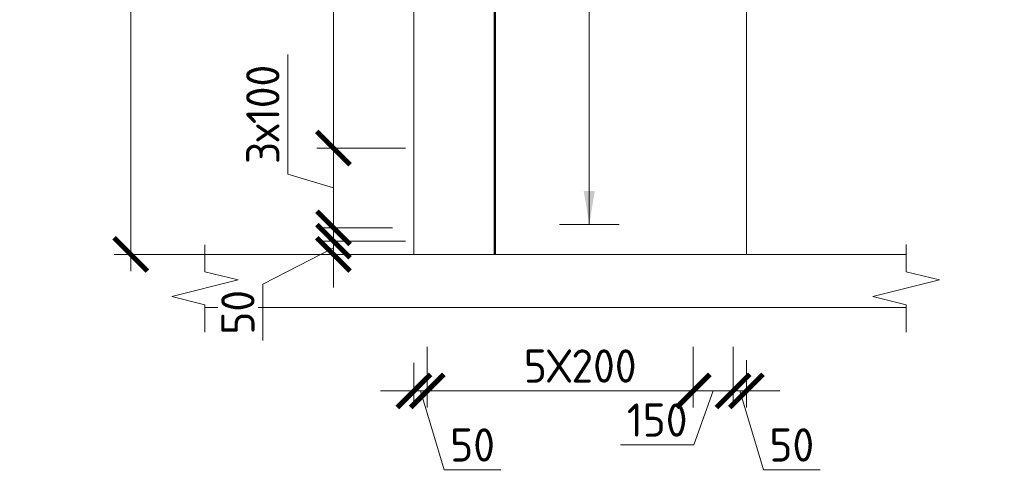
# Model space of a CAD drawing. Header units: millimetres. Extents: x 263826 to 1718326, y -423071 to 70137.
# Tile 113 of 256: x 501636 to 509039, y -261676 to -258271. Entities that reach past the tile are written whole.
import ezdxf
from ezdxf.enums import TextEntityAlignment as Align

# ---------------------------------------------------------------- set-up
doc = ezdxf.new("R2010")
doc.units = ezdxf.units.MM
doc.set_wipeout_variables(frame=1)
doc.linetypes.add('01 Штриховая _4 мм_', pattern=[6, 3.5, -2.5])
for name, color, linetype, lineweight in [('AF_Perekritie', 90, 'Continuous', 18), ('AF_Stena', 90, 'Continuous', 18), ('KR_Fundament', 253, 'Continuous', 18), ('АрмСтер', 2, 'Continuous', 50), ('размер', 1, 'Continuous', 25), ('РАЗМЕРЫ', 1, 'Continuous', 9), ('Текст', 7, 'Continuous', 25)]:
    doc.layers.add(name, color=color, linetype=linetype, lineweight=lineweight)
doc.layers.add('PDF7_Text', color=7, linetype='Continuous')
doc.layers.add('АрмСтер_атрибуты', color=2, linetype='Continuous', lineweight=0, plot=False)
doc.styles.add('GOST-2.304_Type-B', font='GOST_Common.ttf')
doc.styles.add('PDF Times New Roman', font='times.ttf')
doc.styles.get("Standard").update_dxf_attribs({"font": 'arial.ttf'})
doc.styles.add('Аннотативный', font='arial.ttf')
doc.styles.add('ГОСТ', font='GOST_Common.ttf')
doc.dimstyles.new('мой 25', dxfattribs={"dimscale": 100, "dimtxt": 2.5, "dimasz": 2.5, "dimexe": 1.25, "dimexo": 0.625, "dimtad": 1, "dimdec": 0, "dimlfac": 0.5, "dimtxsty": 'GOST-2.304_Type-B', "dimblk": 'ARCHTICK', "dimcen": 2.5, "dimdle": 1.25, "dimaunit": 1, "dimadec": 1, "dimazin": 2, "dimtfac": 1, "dimtdec": 0, "dimtmove": 1, "dimatfit": 3, "dimfxl": 6, "dimfxlon": 1, "dimtfill": 1, "dimlwd": -1, "dimlwe": -1, "dimarcsym": 0})

# ---------------------------------------------------------------- blocks, each defined once
blk = doc.blocks.new('_ArchTick')
at = {"color": 0, "linetype": 'ByBlock', "const_width": 0.15}
blk.add_lwpolyline([(-0.5, -0.5), (0.5, 0.5)], dxfattribs=at)
blk = doc.blocks.new('*D762')
at = {"layer": 'DEFPOINTS', "color": 0, "transparency": 16777216}
for p in [(504700.1, -260669.2), (506700.1, -260669.2), (504700.1, -261063.9)]:
    blk.add_point(p, dxfattribs=at)
at = {"layer": 'РАЗМЕРЫ', "color": 0, "linetype": 'Continuous', "transparency": 16777216}
for p, q in [((504700.1, -260731.7), (504700.1, -261188.9)), ((506700.1, -260731.7), (506700.1, -261188.9)), ((506825.1, -261063.9), (504575.1, -261063.9))]:
    blk.add_line(p, q, dxfattribs=at)
at = {"layer": 'РАЗМЕРЫ', "color": 0, "transparency": 16777216, "xscale": 250, "yscale": 250, "zscale": 250, "rotation": 180}
blk.add_blockref('_ArchTick', (504700.1, -261063.9), dxfattribs=at)
at = {"layer": 'РАЗМЕРЫ', "color": 0, "transparency": 16777216, "xscale": 250, "yscale": 250, "zscale": 250}
blk.add_blockref('_ArchTick', (506700.1, -261063.9), dxfattribs=at)
at = {"layer": 'РАЗМЕРЫ', "color": 0, "lineweight": 0, "transparency": 16777216, "insert": (505850.1, -260876.4), "char_height": 250, "attachment_point": 5, "style": 'GOST-2.304_Type-B', "bg_fill": 3, "box_fill_scale": 1.1, "bg_fill_color": 256, "bg_fill_true_color": 13158600, "bg_fill_transparency": 0}
blk.add_mtext('5Х200', dxfattribs=at)
blk = doc.blocks.new('*D763')
at = {"layer": 'DEFPOINTS', "color": 0, "transparency": 16777216}
for p in [(504600.1, -260436.7, 1440), (504700.1, -260872.6), (504600.1, -261063.9)]:
    blk.add_point(p, dxfattribs=at)
at = {"layer": 'РАЗМЕРЫ', "color": 0, "linetype": 'Continuous', "transparency": 16777216}
for p, q in [((504600.1, -260853.3), (504600.1, -261188.9)), ((504700.1, -260935.1), (504700.1, -261188.9)), ((504600.1, -261063.9), (504350.1, -261063.9)), ((504700.1, -261063.9), (504600.1, -261063.9)), ((504700.1, -261063.9), (504600.1, -261063.9)), ((504650.1, -261063.9), (504828.3, -261657.7)), ((504700.1, -261063.9), (504950.1, -261063.9)), ((504828.3, -261657.7), (505253.3, -261657.7))]:
    blk.add_line(p, q, dxfattribs=at)
at = {"layer": 'РАЗМЕРЫ', "color": 0, "transparency": 16777216, "xscale": 250, "yscale": 250, "zscale": 250}
blk.add_blockref('_ArchTick', (504600.1, -261063.9), dxfattribs=at)
at = {"layer": 'РАЗМЕРЫ', "color": 0, "transparency": 16777216, "xscale": 250, "yscale": 250, "zscale": 250, "rotation": 180}
blk.add_blockref('_ArchTick', (504700.1, -261063.9), dxfattribs=at)
at = {"layer": 'РАЗМЕРЫ', "color": 0, "lineweight": 0, "transparency": 16777216, "insert": (505040.8, -261470.2), "char_height": 250, "attachment_point": 5, "style": 'GOST-2.304_Type-B', "bg_fill": 3, "box_fill_scale": 1.1, "bg_fill_color": 256, "bg_fill_true_color": 13158600, "bg_fill_transparency": 0}
blk.add_mtext('50', dxfattribs=at)
blk = doc.blocks.new('*D764')
at = {"layer": 'DEFPOINTS', "color": 0, "transparency": 16777216}
for p in [(506700.1, -260669.2), (507000.1, -260669.2), (507000.1, -261063.9)]:
    blk.add_point(p, dxfattribs=at)
at = {"layer": 'РАЗМЕРЫ', "color": 0, "linetype": 'Continuous', "transparency": 16777216}
for p, q in [((506700.1, -260731.7), (506700.1, -261188.9)), ((507000.1, -260731.7), (507000.1, -261188.9)), ((506575.1, -261063.9), (507125.1, -261063.9)), ((506850.1, -261063.9), (506704.1, -261470.2)), ((506704.1, -261470.2), (506154.1, -261470.2))]:
    blk.add_line(p, q, dxfattribs=at)
at = {"layer": 'РАЗМЕРЫ', "color": 0, "transparency": 16777216, "xscale": 250, "yscale": 250, "zscale": 250}
blk.add_blockref('_ArchTick', (507000.1, -261063.9), dxfattribs=at)
at = {"layer": 'РАЗМЕРЫ', "color": 0, "lineweight": 0, "transparency": 16777216, "insert": (506429.1, -261282.7), "char_height": 250, "attachment_point": 5, "style": 'GOST-2.304_Type-B', "bg_fill": 3, "box_fill_scale": 1.1, "bg_fill_color": 256, "bg_fill_true_color": 13158600, "bg_fill_transparency": 0}
blk.add_mtext('150', dxfattribs=at)
at = {"layer": 'РАЗМЕРЫ', "color": 0, "transparency": 16777216, "xscale": 250, "yscale": 250, "zscale": 250, "rotation": 180}
blk.add_blockref('_ArchTick', (506700.1, -261063.9), dxfattribs=at)
blk = doc.blocks.new('*D765')
at = {"layer": 'DEFPOINTS', "color": 0, "transparency": 16777216}
for p in [(507000.1, -260669.2), (507100.1, -260769.2), (507100.1, -261063.9)]:
    blk.add_point(p, dxfattribs=at)
at = {"layer": 'РАЗМЕРЫ', "color": 0, "linetype": 'Continuous', "transparency": 16777216}
for p, q in [((507000.1, -260731.7), (507000.1, -261188.9)), ((507100.1, -260831.7), (507100.1, -261188.9)), ((507000.1, -261063.9), (506750.1, -261063.9)), ((507000.1, -261063.9), (507100.1, -261063.9)), ((507000.1, -261063.9), (507100.1, -261063.9)), ((507050.1, -261063.9), (507228.3, -261657.7)), ((507100.1, -261063.9), (507350.1, -261063.9)), ((507228.3, -261657.7), (507653.3, -261657.7))]:
    blk.add_line(p, q, dxfattribs=at)
at = {"layer": 'РАЗМЕРЫ', "color": 0, "transparency": 16777216, "xscale": 250, "yscale": 250, "zscale": 250}
blk.add_blockref('_ArchTick', (507000.1, -261063.9), dxfattribs=at)
at = {"layer": 'РАЗМЕРЫ', "color": 0, "transparency": 16777216, "xscale": 250, "yscale": 250, "zscale": 250, "rotation": 180}
blk.add_blockref('_ArchTick', (507100.1, -261063.9), dxfattribs=at)
at = {"layer": 'РАЗМЕРЫ', "color": 0, "lineweight": 0, "transparency": 16777216, "insert": (507440.8, -261470.2), "char_height": 250, "attachment_point": 5, "style": 'GOST-2.304_Type-B', "bg_fill": 3, "box_fill_scale": 1.1, "bg_fill_color": 256, "bg_fill_true_color": 13158600, "bg_fill_transparency": 0}
blk.add_mtext('50', dxfattribs=at)
blk = doc.blocks.new('*U60')
at = {"layer": 'РАЗМЕРЫ'}
for p, q in [((112.5, 1200), (-112.5, 1200)), ((112.5, -1400), (-112.5, -1400))]:
    blk.add_line(p, q, dxfattribs=at)
at = {"layer": 'РАЗМЕРЫ', "ltscale": 15}
blk.add_line((0, -1400), (0, 1200), dxfattribs=at)
at = {"layer": 'РАЗМЕРЫ'}
for points in [[(0, 1200), (20.9, 1074.8), (-20.9, 1074.8)], [(0, -1400), (20.9, -1274.8), (-20.9, -1274.8)]]:
    blk.add_solid(points, dxfattribs=at)
at = {"layer": 'АрмСтер_атрибуты', "color": 215, "ltscale": 15, "style": 'Аннотативный'}
for s, p in [('шаг', (51.4, -194.2)), ('n=', (51.4, -285.1)), ('Lр=', (50.2, -367.8))]:
    blk.add_text(s, height=50, dxfattribs=at).set_placement(p)
at = {"layer": 'АрмСтер_атрибуты', "style": 'Аннотативный', "flags": 8}
blk.add_attdef('ПОЗ', (110, 29.6), '', height=75, dxfattribs=at)
at = {"layer": 'АрмСтер_атрибуты', "flags": 9}
for tag, p in [('МАССА', (-1033.5, -10.5)), ('ОБОЗНАЧЕНИЕ', (-1033.5, -124.4))]:
    blk.add_attdef(tag, p, '', height=75, dxfattribs=at)
at = {"layer": 'АрмСтер_атрибуты', "color": 215, "style": 'Аннотативный'}
for tag, p, flags in [('ШАГ', (190.9, -194.2), 10), ('КОЛ', (138, -285.1), 8), ('ШИРИНА', (172.9, -367.8), 8)]:
    blk.add_attdef(tag, p, '', height=50, dxfattribs=dict(at, flags=flags))
at = {"linetype": 'Continuous', "lineweight": 0}
blk.add_wipeout([(35, 0), (28.3, 20.6), (10.8, 33.3), (-10.8, 33.3), (-28.3, 20.6), (-35, 0), (-28.3, -20.6), (-10.8, -33.3), (10.8, -33.3), (28.3, -20.6)], dxfattribs=at)
at = {"color": 0, "linetype": 'ByBlock', "lineweight": -2, "ltscale": 100}
blk.add_line((-657.5, 0), (592.5, 0), dxfattribs=at)
at = {"layer": 'РАЗМЕРЫ'}
blk.add_circle((0, 0), 35, dxfattribs=at)
at = {"layer": 'АрмСтер_атрибуты', "style": 'Аннотативный', "flags": 8}
blk.add_attdef('НАИМЕНОВАНИЕ', text='', height=75, dxfattribs=at).set_placement((0, -29.3), align=Align.TOP_CENTER)
blk = doc.blocks.new('*U735')
at = {"color": 0, "linetype": 'ByBlock', "lineweight": -2, "ltscale": 100}
blk.add_line((-1780, 0), (2550, 0), dxfattribs=at)
at = {"layer": 'АрмСтер_атрибуты', "style": 'Аннотативный', "flags": 8}
blk.add_attdef('ПОЗ', (110, 29.6), '', height=75, dxfattribs=at)
at = {"layer": 'АрмСтер_атрибуты', "flags": 9}
for tag, p in [('МАССА', (-2096, -10.5)), ('ОБОЗНАЧЕНИЕ', (-2096, -124.4))]:
    blk.add_attdef(tag, p, '', height=75, dxfattribs=at)
at = {"layer": 'АрмСтер_атрибуты', "style": 'Аннотативный', "flags": 8}
blk.add_attdef('НАИМЕНОВАНИЕ', text='', height=75, dxfattribs=at).set_placement((0, -29.3), align=Align.TOP_CENTER)
at = {"layer": 'АрмСтер_атрибуты', "color": 215, "style": 'Аннотативный'}
for tag, p, flags in [('ШАГ', (190.9, -194.2), 10), ('КОЛ', (138, -285.1), 8), ('ШИРИНА', (172.9, -367.8), 8)]:
    blk.add_attdef(tag, p, '', height=50, dxfattribs=dict(at, flags=flags))
blk = doc.blocks.new('*D786')
at = {"layer": 'DEFPOINTS', "color": 0, "transparency": 16777216}
for p in [(503389.8, -254436.7), (502470.9, -260036.7), (503948.5, -260036.7)]:
    blk.add_point(p, dxfattribs=at)
at = {"layer": 'РАЗМЕРЫ', "color": 0, "linetype": 'Continuous', "transparency": 16777216}
for p, q in [((502470.9, -254311.7), (502470.9, -260161.7)), ((503070.9, -254436.7), (502345.9, -254436.7)), ((503070.9, -260036.7), (502345.9, -260036.7))]:
    blk.add_line(p, q, dxfattribs=at)
at = {"layer": 'РАЗМЕРЫ', "color": 0, "transparency": 16777216, "xscale": 250, "yscale": 250, "zscale": 250}
for p, rotation in [((502470.9, -254436.7), 90), ((502470.9, -260036.7), 270)]:
    blk.add_blockref('_ArchTick', p, dxfattribs=dict(at, rotation=rotation))
at = {"layer": 'РАЗМЕРЫ', "color": 0, "lineweight": 0, "transparency": 16777216, "insert": (502283.4, -257236.7), "char_height": 250, "attachment_point": 5, "rotation": 90, "style": 'GOST-2.304_Type-B', "bg_fill": 3, "box_fill_scale": 1.1, "bg_fill_color": 256, "bg_fill_true_color": 13158600, "bg_fill_transparency": 0}
blk.add_mtext('2800', dxfattribs=at)
blk = doc.blocks.new('*D769')
at = {"layer": 'DEFPOINTS', "color": 0, "transparency": 16777216}
for p in [(503995.4, -259936.9), (504600.1, -259936.9), (504600.1, -260036.7)]:
    blk.add_point(p, dxfattribs=at)
at = {"layer": 'РАЗМЕРЫ', "color": 0, "linetype": 'Continuous', "transparency": 16777216}
for p, q in [((503995.4, -259936.9), (503995.4, -259686.9)), ((504537.6, -259936.9), (503870.4, -259936.9)), ((503995.4, -260036.7), (503995.4, -259936.9)), ((503995.4, -260036.7), (503995.4, -259936.9)), ((503995.4, -259986.8), (503464.2, -260260.1)), ((504537.6, -260036.7), (503870.4, -260036.7)), ((503995.4, -260036.7), (503995.4, -260286.7)), ((503464.2, -260260.1), (503464.2, -260685.1))]:
    blk.add_line(p, q, dxfattribs=at)
at = {"layer": 'РАЗМЕРЫ', "color": 0, "transparency": 16777216, "xscale": 250, "yscale": 250, "zscale": 250}
for p, rotation in [((503995.4, -259936.9), 270), ((503995.4, -260036.7), 90)]:
    blk.add_blockref('_ArchTick', p, dxfattribs=dict(at, rotation=rotation))
at = {"layer": 'РАЗМЕРЫ', "color": 0, "lineweight": 0, "transparency": 16777216, "insert": (503276.7, -260472.6), "char_height": 250, "attachment_point": 5, "rotation": 90, "style": 'GOST-2.304_Type-B', "bg_fill": 3, "box_fill_scale": 1.1, "bg_fill_color": 256, "bg_fill_true_color": 13158600, "bg_fill_transparency": 0}
blk.add_mtext('50', dxfattribs=at)
blk = doc.blocks.new('*D774')
at = {"layer": 'DEFPOINTS', "color": 0, "transparency": 16777216}
for p in [(503995.4, -259936.9), (504600.1, -259936.9), (504600.1, -260036.7)]:
    blk.add_point(p, dxfattribs=at)
at = {"layer": 'РАЗМЕРЫ', "color": 0, "linetype": 'Continuous', "transparency": 16777216}
for p, q in [((503995.4, -259936.9), (503995.4, -259686.9)), ((504537.6, -259936.9), (503870.4, -259936.9)), ((503995.4, -260036.7), (503995.4, -259936.9)), ((503995.4, -260036.7), (503995.4, -259936.9)), ((503995.4, -259986.8), (503464.2, -260260.1)), ((504537.6, -260036.7), (503870.4, -260036.7)), ((503995.4, -260036.7), (503995.4, -260286.7)), ((503464.2, -260260.1), (503464.2, -260685.1))]:
    blk.add_line(p, q, dxfattribs=at)
at = {"layer": 'РАЗМЕРЫ', "color": 0, "transparency": 16777216, "xscale": 250, "yscale": 250, "zscale": 250}
for p, rotation in [((503995.4, -259936.9), 270), ((503995.4, -260036.7), 90)]:
    blk.add_blockref('_ArchTick', p, dxfattribs=dict(at, rotation=rotation))
at = {"layer": 'РАЗМЕРЫ', "color": 0, "lineweight": 0, "transparency": 16777216, "insert": (503276.7, -260472.6), "char_height": 250, "attachment_point": 5, "rotation": 90, "style": 'GOST-2.304_Type-B', "bg_fill": 3, "box_fill_scale": 1.1, "bg_fill_color": 256, "bg_fill_true_color": 13158600, "bg_fill_transparency": 0}
blk.add_mtext('50', dxfattribs=at)
blk = doc.blocks.new('штамп кж1.1')
at = {"layer": 'PDF7_Text', "insert": (410912, -84467.2), "char_height": 180, "width": 6881.019, "attachment_point": 7, "style": 'PDF Times New Roman'}
blk.add_mtext('\\pi1015.18152;Жилой дом со встроенными помещениями \\P\\pi311.27381;общественно-делового и коммерческого назначения на \\P\\pi667.38051;первом этаже здания и встроенно-пристроенным \\P\\pi874.76335;поликлиническим учреждением (поз. 2.2-2.3)', dxfattribs=at)
at = {"layer": 'Текст', "color": 7, "insert": (411117.5, -81801.3), "char_height": 250, "attachment_point": 1, "style": 'ГОСТ'}
blk.add_mtext_dynamic_manual_height_columns('\\pi594.35517;{\\fTimes New Roman|b0|i0|c204|p18;\\C256;Строительство жилого комплекса со  встроенными помещениями \\P\\pi1441.86779;общественного-делового, коммерческого назначения и \\P\\pi41.3631;поликлиническим учреждением по адресу: г. Чита, ул. 1-я Коллективная}', width=11543.072, gutter_width=12.5, heights=[0], dxfattribs=at)
blk = doc.blocks.new('*D1747')
at = {"layer": 'DEFPOINTS', "color": 0, "transparency": 16777216}
for p in [(503995.4, -259237), (504600.1, -259237), (504501.1, -259837)]:
    blk.add_point(p, dxfattribs=at)
at = {"layer": 'РАЗМЕРЫ', "color": 0, "linetype": 'Continuous', "transparency": 16777216}
for p, q in [((503651.7, -259433.9), (503651.7, -258533.9)), ((503995.4, -259962), (503995.4, -259112)), ((504537.6, -259237), (503870.4, -259237)), ((503995.4, -259537), (503651.7, -259433.9)), ((504438.6, -259837), (503870.4, -259837))]:
    blk.add_line(p, q, dxfattribs=at)
at = {"layer": 'РАЗМЕРЫ', "color": 0, "transparency": 16777216, "xscale": 250, "yscale": 250, "zscale": 250}
for p, rotation in [((503995.4, -259237), 90), ((503995.4, -259837), 270)]:
    blk.add_blockref('_ArchTick', p, dxfattribs=dict(at, rotation=rotation))
at = {"layer": 'РАЗМЕРЫ', "color": 0, "lineweight": 0, "transparency": 16777216, "insert": (503464.2, -258983.9), "char_height": 250, "attachment_point": 5, "rotation": 90, "style": 'GOST-2.304_Type-B', "bg_fill": 3, "box_fill_scale": 1.1, "bg_fill_color": 256, "bg_fill_true_color": 13158600, "bg_fill_transparency": 0}
blk.add_mtext('3х100', dxfattribs=at)
blk = doc.blocks.new('*D1748')
at = {"layer": 'DEFPOINTS', "color": 0, "transparency": 16777216}
for p in [(503995.4, -254846.9), (504660.1, -254846.9), (504569.5, -259237)]:
    blk.add_point(p, dxfattribs=at)
at = {"layer": 'РАЗМЕРЫ', "color": 0, "linetype": 'Continuous', "transparency": 16777216}
for p, q in [((503995.4, -259362), (503995.4, -254721.9)), ((504595.4, -254846.9), (503870.4, -254846.9)), ((504507, -259237), (503870.4, -259237))]:
    blk.add_line(p, q, dxfattribs=at)
at = {"layer": 'РАЗМЕРЫ', "color": 0, "transparency": 16777216, "xscale": 250, "yscale": 250, "zscale": 250}
for p, rotation in [((503995.4, -254846.9), 90), ((503995.4, -259237), 270)]:
    blk.add_blockref('_ArchTick', p, dxfattribs=dict(at, rotation=rotation))
at = {"layer": 'РАЗМЕРЫ', "color": 0, "lineweight": 0, "transparency": 16777216, "insert": (503807.9, -257042), "char_height": 250, "attachment_point": 5, "rotation": 90, "style": 'GOST-2.304_Type-B', "bg_fill": 3, "box_fill_scale": 1.1, "bg_fill_color": 256, "bg_fill_true_color": 13158600, "bg_fill_transparency": 0}
blk.add_mtext('11х200', dxfattribs=at)

msp = doc.modelspace()

# ---------------------------------------------------------------- linework, layer by layer
at = {"layer": 'AF_Perekritie', "linetype": '01 Штриховая _4 мм_', "lineweight": 9}
for p, q in [((508220.29698, -260036.73124, 3100), (508301.65335, -260036.73124, 3100)), ((508301.65335, -260436.73124, 3100), (508220.29698, -260436.73124, 3100))]:
    msp.add_line(p, q, dxfattribs=at)
at = {"layer": 'AF_Stena', "lineweight": 0}
for p, q in [((504600.14787, -254436.73124, 3100), (504600.14787, -260036.73124, 3100)), ((507100.14787, -260036.73124, 3100), (507100.14787, -254436.73124, 3100))]:
    msp.add_line(p, q, dxfattribs=at)
at = {"layer": 'AF_Stena', "lineweight": 20, "elevation": 3100}
for points in [[(508301.65335, -260111.73124), (508301.65335, -259961.73124)], [(508301.65335, -260111.73124), (508301.65335, -260166.73144)], [(508301.65335, -260166.73144), (508551.65335, -260229.23144)], [(503279.3688, -260229.23144), (502779.3688, -260354.23144)], [(508551.65335, -260229.23144), (508051.65335, -260354.23144)], [(502779.3688, -260354.23144), (503029.3688, -260416.73144)], [(503029.3688, -260416.73144), (503029.3688, -260471.73164)], [(508051.65335, -260354.23144), (508301.65335, -260416.73144)], [(508301.65335, -260416.73144), (508301.65335, -260471.73164)], [(503029.3688, -260471.73164), (503029.3688, -260621.73164)], [(508301.65335, -260471.73164), (508301.65335, -260621.73164)]]:
    msp.add_lwpolyline(points, dxfattribs=at)
at = {"layer": 'АрмСтер', "ltscale": 15}
msp.add_line((505207.98668, -260036.73124, 3100), (505207.98668, -251376.73124, 3100), dxfattribs=at)

# ---------------------------------------------------------------- dimensions: what is measured, and where the dimension line sits
at = {"layer": 'РАЗМЕРЫ', "color": 146, "lineweight": 0, "true_color": 0x006272}
dim = msp.add_linear_dim(base=(504700.14787, -261063.94436, 1660.00001), p1=(506700.14787, -260669.17682, 1660.00001), p2=(504700.14787, -260669.17682, 1660.00001), angle=180, text='5Х200', dimstyle='мой 25', dxfattribs=at)
dim.commit()
dim.dimension.update_dxf_attribs({"geometry": '*D762', "text_midpoint": (505850.14787, -261063.94436, 1660.00001), "dimtype": 160})

# ---------------------------------------------------------------- next in the draw order: block references
at = {"layer": 'АрмСтер', "ltscale": 15}
ref = msp.add_blockref('*U60', (505918.56524, -257011.11209, 3100), dxfattribs=dict(at, xscale=2, yscale=2, zscale=2))
ref.add_attrib('НАИМЕНОВАНИЕ', '24-A-III, L=2500', dxfattribs={"layer": 'АрмСтер_атрибуты', "height": 150, "style": 'Аннотативный', "flags": 8}).set_placement((505918.56524, -257069.78977, 3100), align=Align.TOP_CENTER)
ref.add_attrib('КОЛ', '27.0', (506194.66285, -257581.3625, 3100), dxfattribs={"layer": 'АрмСтер_атрибуты', "color": 215, "height": 100, "style": 'Аннотативный', "flags": 8})
ref.add_attrib('ШИРИНА', '5200.0', (506264.33501, -257746.71086, 3100), dxfattribs={"layer": 'АрмСтер_атрибуты', "color": 215, "height": 100, "style": 'Аннотативный', "flags": 8})

# ---------------------------------------------------------------- next in the draw order: dimensions: what is measured, and where the dimension line sits
at = {"layer": 'РАЗМЕРЫ', "color": 146, "lineweight": 0, "true_color": 0x006272}
dim = msp.add_linear_dim(base=(504600.14787, -261063.94436, 1660.00001), p1=(504700.14787, -260872.63574, 1660.00001), p2=(504600.14787, -260436.73124, 3100), dimstyle='мой 25', dxfattribs=at)
dim.commit()
dim.dimension.update_dxf_attribs({"geometry": '*D763', "text_midpoint": (504890.77287, -261470.19436, 1660.00001)})
dim = msp.add_linear_dim(base=(507000.14787, -261063.94436, 1660.00001), p1=(506700.14787, -260669.17682, 1660.00001), p2=(507000.14787, -260669.17682, 1660.00001), angle=180, dimstyle='мой 25', dxfattribs=at)
dim.commit()
dim.dimension.update_dxf_attribs({"geometry": '*D764', "text_midpoint": (506641.63966, -261470.19436, 1660.00001), "dimtype": 160})

# ---------------------------------------------------------------- next in the draw order: linework, layer by layer
at = {"layer": 'KR_Fundament', "lineweight": 9}
msp.add_line((503029.3688, -260436.73124, 3100), (508220.19776, -260436.73124, 3100), dxfattribs=at)

# ---------------------------------------------------------------- next in the draw order: block references
at = {"layer": 'АрмСтер', "ltscale": 15, "xscale": 2, "yscale": 2, "zscale": 2, "rotation": 90}
msp.add_blockref('*U735', (505207.98668, -256476.73124, 3100), dxfattribs=at)

# ---------------------------------------------------------------- next in the draw order: dimensions: what is measured, and where the dimension line sits
at = {"layer": 'РАЗМЕРЫ', "color": 146, "lineweight": 0, "true_color": 0x006272}
dim = msp.add_linear_dim(base=(507100.13566, -261063.94436, 1660.00001), p1=(507000.14787, -260669.17682, 1660.00001), p2=(507100.13566, -260769.17682, 1660.00001), angle=180, dimstyle='мой 25', dxfattribs=at)
dim.commit()
dim.dimension.update_dxf_attribs({"geometry": '*D765', "text_midpoint": (507290.76677, -261470.19436, 1660.00001)})

# ---------------------------------------------------------------- next in the draw order: linework, layer by layer
at = {"layer": 'AF_Stena', "lineweight": 0}
msp.add_line((504600.14787, -260036.73124, 3100), (507100.14787, -260036.73124, 3100), dxfattribs=at)
at = {"layer": 'KR_Fundament', "lineweight": 0}
msp.add_line((508301.65335, -260036.73124, 3100), (503029.3688, -260036.73124, 3100), dxfattribs=at)

# ---------------------------------------------------------------- next in the draw order: dimensions: what is measured, and where the dimension line sits
at = {"layer": 'РАЗМЕРЫ', "color": 146, "lineweight": 0}
dim = msp.add_linear_dim(base=(502470.8714, -260036.73124, 3100), p1=(503389.83874, -254436.73124, 3100), p2=(503948.51193, -260036.73124, 3100), angle=90, dimstyle='мой 25', dxfattribs=at)
dim.commit()
dim.dimension.update_dxf_attribs({"geometry": '*D786', "text_midpoint": (502283.3714, -257236.73124, 3100)})

# ---------------------------------------------------------------- next in the draw order: linework, layer by layer
at = {"layer": 'AF_Stena', "lineweight": 20, "elevation": 3100}
for points in [[(503029.3688, -260113.73124), (503029.3688, -259963.73124)], [(503029.3688, -260111.73124), (503029.3688, -260166.73144)], [(503029.3688, -260166.73144), (503279.3688, -260229.23144)]]:
    msp.add_lwpolyline(points, dxfattribs=at)
at = {"layer": 'KR_Fundament', "lineweight": 0}
msp.add_line((508220.19776, -260036.73124, 3100), (503029.3688, -260036.73124, 3100), dxfattribs=at)

# ---------------------------------------------------------------- next in the draw order: dimensions: what is measured, and where the dimension line sits
at = {"layer": 'РАЗМЕРЫ', "color": 146, "lineweight": 0, "true_color": 0x006272}
dim = msp.add_linear_dim(base=(503995.42915, -259936.88286, 3100), p1=(504600.14787, -260036.73124, 3100), p2=(504600.14787, -259936.88286, 3100), angle=90, dimstyle='мой 25', dxfattribs=at)
dim.commit()
dim.dimension.update_dxf_attribs({"geometry": '*D769', "text_midpoint": (503464.17915, -260322.61239, 3100), "dimtype": 160})

# ---------------------------------------------------------------- next in the draw order: dimensions: what is measured, and where the dimension line sits
dim = msp.add_linear_dim(base=(503995.42915, -259936.88286, 3100), p1=(504600.14787, -260036.73124, 3100), p2=(504600.14787, -259936.88286, 3100), angle=90, dimstyle='мой 25', dxfattribs=at)
dim.commit()
dim.dimension.update_dxf_attribs({"geometry": '*D774', "text_midpoint": (503464.17915, -260322.61239, 3100), "dimtype": 160})

# ---------------------------------------------------------------- next in the draw order: block references
at = {"layer": 'размер'}
msp.add_blockref('штамп кж1.1', (72562.48214, -178938.92976, 3100), dxfattribs=at)

# ---------------------------------------------------------------- next in the draw order: dimensions: what is measured, and where the dimension line sits
at = {"layer": 'РАЗМЕРЫ', "color": 146, "lineweight": 0, "true_color": 0x006272}
dim = msp.add_linear_dim(base=(503995.42915, -259237.03448, 3100), p1=(504501.14123, -259837.03448, 3100), p2=(504600.14787, -259237.03448, 3100), angle=90, text='3х100', dimstyle='мой 25', dxfattribs=at)
dim.commit()
dim.dimension.update_dxf_attribs({"geometry": '*D1747', "text_midpoint": (503464.17915, -259371.40948, 3100)})

# ---------------------------------------------------------------- next in the draw order: dimensions: what is measured, and where the dimension line sits
dim = msp.add_linear_dim(base=(503995.42915, -254846.88286, 3100), p1=(504569.52061, -259237.03448, 3100), p2=(504660.14787, -254846.88286, 3100), angle=90, text='11х200', dimstyle='мой 25', dxfattribs=at)
dim.commit()
dim.dimension.update_dxf_attribs({"geometry": '*D1748', "text_midpoint": (503807.92915, -257041.95867, 3100)})

doc.saveas('drawing.dxf')
